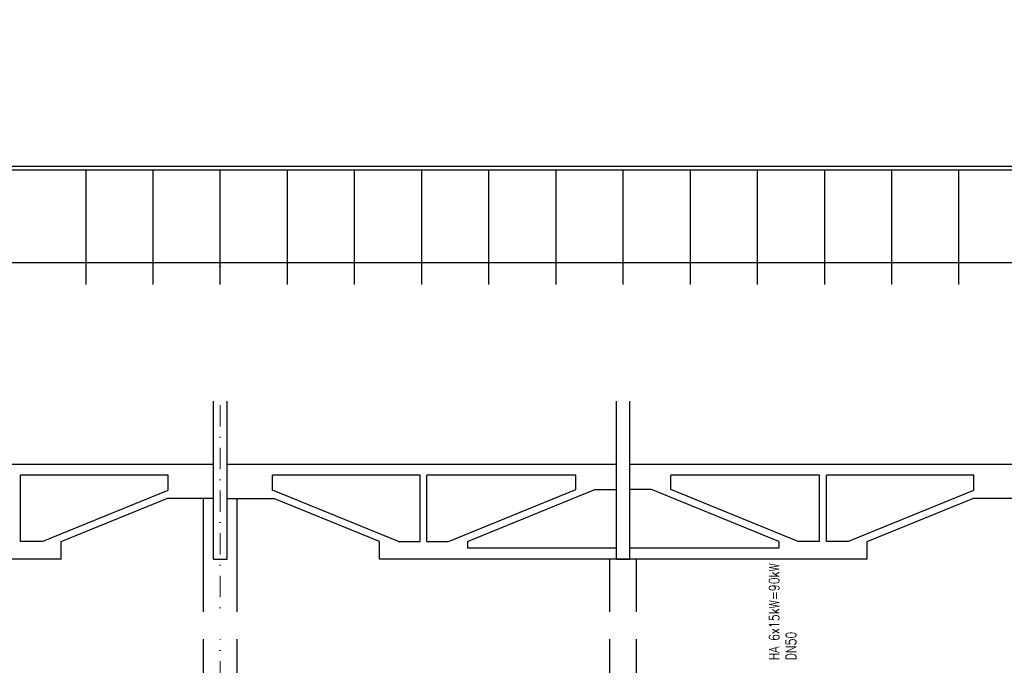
# Model space of a CAD drawing. Header units: millimetres. Extents: x -15830 to 4680139, y -28864 to 2281735.
# Tile 145 of 256: x 264941 to 279604, y 59186 to 68798. Entities that reach past the tile are written whole.
import ezdxf
from ezdxf import colors
from ezdxf.entities.mleader import LeaderData, LeaderLine
from ezdxf.math import Vec2, Vec3

# ---------------------------------------------------------------- set-up
doc = ezdxf.new("R2010")
doc.units = ezdxf.units.MM
doc.linetypes.add('DASHDOT', pattern=[25.4, 12.7, -6.35, 0, -6.35])
doc.layers.add('0 @ 200', color=7, linetype='Continuous')
doc.layers.add('UT_TEXT', color=90, linetype='Continuous')
doc.layers.add('A99_N_txt-popis-50', color=240, linetype='Continuous', lineweight=9)
doc.layers.add('A99_N_txt-popis-50 @ 200', color=240, linetype='Continuous', lineweight=9)
doc.styles.add('A99_popis', font='isocpeur.ttf')
doc.styles.add('ROMANS', font='romans.shx', dxfattribs={"width": 0.8})

# ---------------------------------------------------------------- blocks, each defined once
blk = doc.blocks.new('*U1031')
at = {"layer": 'A99_N_txt-popis-50 @ 200', "lineweight": 9}
ml = blk.add_multileader_mtext('Standard', dxfattribs=at)
ml.set_content('\\A1;{\\C256;odvodňovací systém \\Pbude součásti \\Pdodávky opláštění}', color=1, style='A99_popis')
ml.set_leader_properties(color=256, linetype='ByLayer', lineweight=-1)
ml.build(insert=Vec2(0, 0))
ml.multileader.update_dxf_attribs({"dogleg_length": 1, "arrow_head_size": 300, "scale": 200})
ctx = ml.context
ctx.base_point, ctx.scale, ctx.char_height, ctx.arrow_head_size, ctx.landing_gap_size, ctx.plane_origin = Vec3(114277, 64593), 200, 400, 300, 250, Vec3(117789, 60438)
notes = []
notes.append((ctx, [(1, (1, 1, 0), (124507, 64593), (-1, 0), 4890, [(0, [(125182, 62678)], 0, [])])]))
ctx.mtext.insert, ctx.mtext.width, ctx.mtext.defined_height, ctx.mtext.flow_direction = Vec3(114527, 64853), 5020, 63.5, 5
ctx.mtext.has_bg_fill, ctx.mtext.bg_color, ctx.mtext.bg_scale_factor, ctx.mtext.bg_transparency, ctx.mtext.use_window_bg_color = 1, -1073741824, 1, 0, 1
for ctx, leaders in notes:
    for number, flags, end, landing, length, lines in leaders:
        leader = LeaderData()
        leader.index, (leader.has_last_leader_line, leader.has_dogleg_vector, leader.attachment_direction) = number, flags
        leader.last_leader_point, leader.dogleg_vector, leader.dogleg_length = Vec3(end), Vec3(landing), length
        for number, points, colour, breaks in lines:
            line = LeaderLine()
            line.index, line.vertices, line.color, line.breaks = number, Vec3.list(points), colors.encode_raw_color(colour), breaks
            leader.lines.append(line)
        ctx.leaders.append(leader)

msp = doc.modelspace()

# ---------------------------------------------------------------- linework, layer by layer
for p, q in [((358428.95, 66610.615), (225978.95, 66610.615)), ((358378.95, 66560.615), (226028.95, 66560.615)), ((265928.95, 63729.204), (265928.95, 66560.615)), ((266928.95, 63729.204), (266928.95, 66560.615)), ((267928.95, 63729.204), (267928.95, 66560.615)), ((268928.95, 63729.204), (268928.95, 66560.615)), ((269928.95, 63729.204), (269928.95, 66560.615)), ((270928.95, 63729.204), (270928.95, 66560.615)), ((271928.95, 63729.204), (271928.95, 66560.615)), ((272928.95, 63729.204), (272928.95, 66560.615)), ((273928.95, 63729.204), (273928.95, 66560.615)), ((274928.95, 63729.204), (274928.95, 66560.615)), ((275928.95, 63729.204), (275928.95, 66560.615)), ((276928.95, 63729.204), (276928.95, 66560.615)), ((277928.95, 63729.204), (277928.95, 66560.615)), ((278928.95, 63729.204), (278928.95, 66560.615)), ((226028.95, 65181.217), (358378.95, 65181.217)), ((226028.95, 63729.204), (358378.95, 63729.204)), ((267828.95, 60768.252), (267828.95, 63548.252)), ((268028.95, 63548.252), (267828.95, 63548.252)), ((267828.95, 60768.252), (267828.95, 63548.252)), ((268028.95, 63548.252), (267828.95, 63548.252)), ((268028.95, 60768.252), (268028.95, 63548.252)), ((268028.95, 60768.252), (268028.95, 63548.252)), ((273828.95, 60768.252), (273828.95, 63328.252)), ((274028.95, 63328.252), (273828.95, 63328.252)), ((274028.95, 60768.252), (274028.95, 63328.252)), ((267828.95, 63132.769), (262028.95, 63132.769)), ((273828.95, 63132.769), (268028.95, 63132.769)), ((279828.95, 63132.769), (274028.95, 63132.769)), ((267828.95, 62178.252), (262028.95, 62178.252)), ((273828.95, 62178.252), (268028.95, 62178.252)), ((279828.95, 62178.252), (274028.95, 62178.252)), ((267152.132, 62017.317), (264953.95, 62017.317)), ((264953.95, 61030.123), (264953.95, 62017.317)), ((267152.132, 61794.383), (267152.132, 62017.317)), ((270903.95, 62017.317), (268705.768, 62017.317)), ((268705.768, 61794.383), (268705.768, 62017.317)), ((270903.95, 61030.123), (270903.95, 62017.317)), ((273221.644, 62017.317), (271003.95, 62017.317)), ((271003.95, 61030.123), (271003.95, 62017.317)), ((273221.644, 61802.329), (273221.644, 62017.317)), ((276853.95, 62017.317), (274636.257, 62017.317)), ((274636.257, 61802.329), (274636.257, 62017.317)), ((276853.95, 61030.123), (276853.95, 62017.317)), ((279152.132, 62017.317), (276953.95, 62017.317)), ((276953.95, 61030.123), (276953.95, 62017.317)), ((279152.132, 61794.383), (279152.132, 62017.317)), ((265275.466, 61030.123), (267152.132, 61794.383)), ((270582.435, 61030.123), (268705.768, 61794.383)), ((271325.466, 61030.123), (273221.644, 61802.329)), ((271609.45, 61030.123), (273505.628, 61802.329)), ((273505.628, 61802.329), (273828.95, 61802.329)), ((274352.273, 61802.329), (274028.95, 61802.329)), ((276248.45, 61030.123), (274352.273, 61802.329)), ((276532.435, 61030.123), (274636.257, 61802.329)), ((277275.466, 61030.123), (279152.132, 61794.383)), ((265559.45, 61030.123), (267134.112, 61671.394)), ((267828.95, 61671.394), (267134.112, 61671.394)), ((267678.95, 49648.252), (267678.95, 61671.394)), ((268028.95, 61671.394), (268723.789, 61671.394)), ((268178.95, 49648.252), (268178.95, 61671.394)), ((270298.45, 61030.123), (268723.789, 61671.394)), ((277559.45, 61030.123), (279134.112, 61671.394)), ((279828.95, 61671.394), (279134.112, 61671.394)), ((265275.466, 61030.123), (264953.95, 61030.123)), ((265559.45, 60768.252), (265559.45, 61030.123)), ((270298.45, 60768.252), (270298.45, 61030.123)), ((270582.435, 61030.123), (270903.95, 61030.123)), ((271003.95, 61030.123), (271325.466, 61030.123)), ((271609.45, 61030.123), (271609.45, 60929.187)), ((276248.45, 61030.123), (276248.45, 60929.187)), ((276853.95, 61030.123), (276532.435, 61030.123)), ((277275.466, 61030.123), (276953.95, 61030.123)), ((277559.45, 60768.252), (277559.45, 61030.123)), ((273828.95, 60929.187), (271609.45, 60929.187)), ((276248.45, 60929.187), (274028.95, 60929.187)), ((265559.45, 60768.252), (258298.45, 60768.252)), ((267828.95, 60768.252), (268028.95, 60768.252)), ((277559.45, 60768.252), (270298.45, 60768.252)), ((273728.95, 49648.252), (273728.95, 60768.252)), ((273828.95, 60768.252), (274028.95, 60768.252)), ((274128.95, 49648.252), (274128.95, 60768.252))]:
    msp.add_line(p, q)
at = {"linetype": 'DASHDOT', "lineweight": 5, "ltscale": 25}
msp.add_line((267928.95, 65598.252), (267928.95, 47208.252), dxfattribs=at)

# ---------------------------------------------------------------- next in the draw order: block references
at = {"layer": 'A99_N_txt-popis-50'}
msp.add_blockref('*U1031', (0, 0), dxfattribs=at)

# ---------------------------------------------------------------- next in the draw order: leaders
at = {"layer": '0 @ 200', "lineweight": 9}
ml = msp.add_multileader_mtext('Standard', dxfattribs=at)
ml.set_content('\\A1;{\\C256;demontáž pásového světlíku}', color=1, style='A99_popis')
ml.set_leader_properties(color=256, linetype='ByLayer', lineweight=-1)
ml.build(insert=Vec2(0, 0))
ml.multileader.update_dxf_attribs({"dogleg_length": 1, "arrow_head_size": 300, "scale": 200})
ctx = ml.context
ctx.base_point, ctx.scale, ctx.char_height, ctx.arrow_head_size, ctx.landing_gap_size, ctx.plane_origin = Vec3(229028.95, 68458.252), 200, 400, 300, 250, Vec3(231833.95, 60672.091)
notes = []
notes.append((ctx, [(0, (1, 1, 0), (228383.95, 68458.252), (1, 0), 645, [(0, [(228383.95, 66610.615)], 0, [])])]))
ctx.mtext.insert, ctx.mtext.width, ctx.mtext.defined_height, ctx.mtext.flow_direction = Vec3(229278.95, 68718.252), 7477.42517, 1693.333, 5
ctx.mtext.has_bg_fill, ctx.mtext.bg_color, ctx.mtext.bg_scale_factor, ctx.mtext.bg_transparency, ctx.mtext.use_window_bg_color = 1, -1073741824, 1, 0, 1
ml = msp.add_multileader_mtext('Standard', dxfattribs=at)
ml.set_content('\\A1;{\\C256;vybourání oken a dozdění okenních otvorů}', color=1, style='A99_popis')
ml.set_leader_properties(color=256, linetype='ByLayer', lineweight=-1)
ml.build(insert=Vec2(0, 0))
ml.multileader.update_dxf_attribs({"dogleg_length": 1, "arrow_head_size": 300, "scale": 200})
ctx = ml.context
ctx.base_point, ctx.scale, ctx.char_height, ctx.arrow_head_size, ctx.landing_gap_size, ctx.plane_origin = Vec3(212971.45, 59778.019), 200, 400, 300, 250, Vec3(215113.95, 48932.228)
notes.append((ctx, [(1, (1, 1, 0), (218256.45, 59778.019), (-1, 0), 585, [(0, [(219378.95, 59778.252)], 0, [])])]))
ctx.mtext.insert, ctx.mtext.width, ctx.mtext.defined_height, ctx.mtext.flow_direction = Vec3(213221.45, 59978.019), 4450, 1693.333, 5
ctx.mtext.has_bg_fill, ctx.mtext.bg_color, ctx.mtext.bg_scale_factor, ctx.mtext.bg_transparency, ctx.mtext.use_window_bg_color = 1, -1073741824, 1, 0, 1
for ctx, leaders in notes:
    for number, flags, end, landing, length, lines in leaders:
        leader = LeaderData()
        leader.index, (leader.has_last_leader_line, leader.has_dogleg_vector, leader.attachment_direction) = number, flags
        leader.last_leader_point, leader.dogleg_vector, leader.dogleg_length = Vec3(end), Vec3(landing), length
        for number, points, colour, breaks in lines:
            line = LeaderLine()
            line.index, line.vertices, line.color, line.breaks = number, Vec3.list(points), colors.encode_raw_color(colour), breaks
            leader.lines.append(line)
        ctx.leaders.append(leader)

# ---------------------------------------------------------------- next in the draw order: texts
at = {"layer": 'UT_TEXT', "insert": (276502.618, 59260.439), "char_height": 150, "attachment_point": 7, "rotation": 90, "style": 'ROMANS'}
msp.add_mtext_dynamic_manual_height_columns('\\A1;HA 6x15kW=90kW\\PDN50', width=1527.36311, gutter_width=755.638, heights=[1425.351], dxfattribs=at)

doc.saveas('drawing.dxf')
